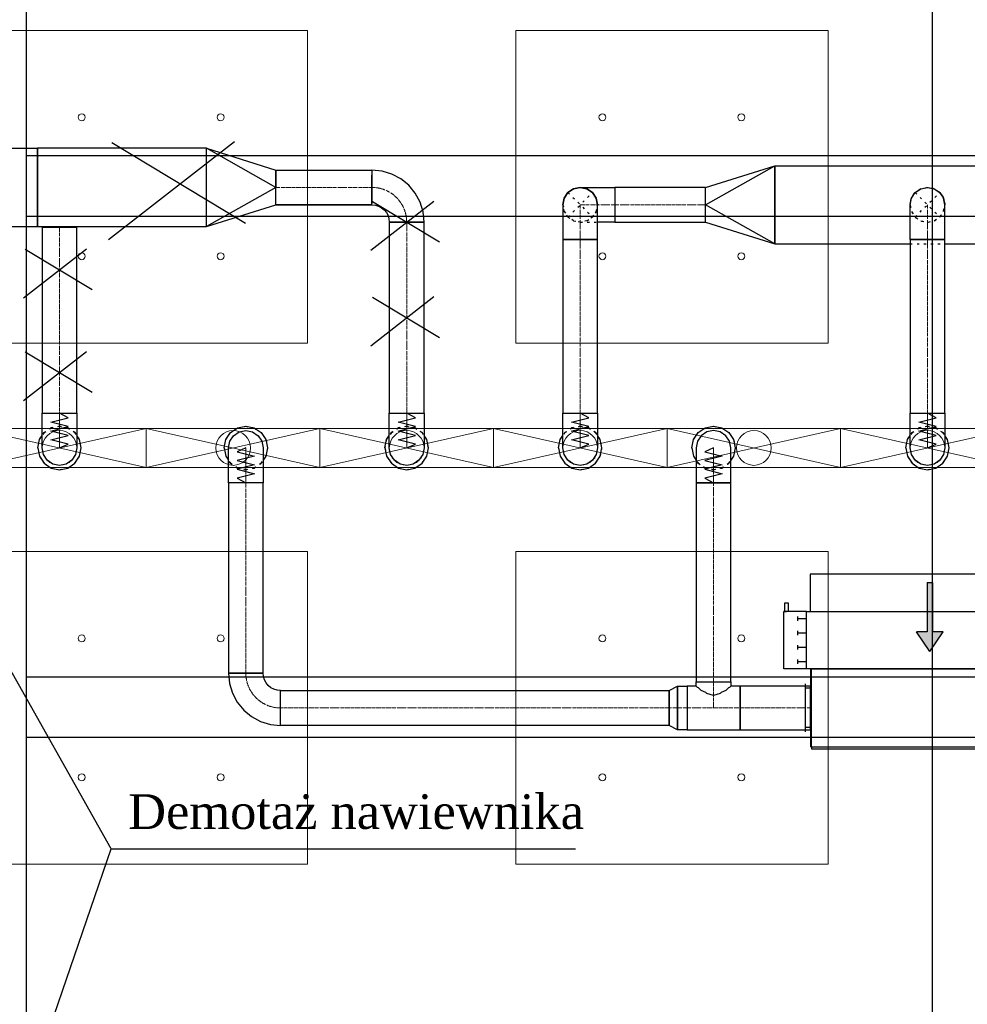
# Model space of a CAD drawing. Header units: centimetres. Extents: x -228435 to 46820, y -89367 to 152985.
# Tile 226 of 256: x -21797 to -16338, y 58793 to 64462. Entities that reach past the tile are written whole.
import ezdxf

# ---------------------------------------------------------------- set-up
doc = ezdxf.new("R2010")
doc.units = ezdxf.units.CM
doc.header["$LTSCALE"] = 50
doc.header["$PDMODE"] = 35
doc.header["$PDSIZE"] = 0.1
for name, pattern in [('CADVENT_CENTERLINE', [9.9, 7.4, -1, 0.5, -1]), ('CADVENT_HIDDEN', [0.8, 0.25, -0.55]), ('Kondygnacja  -0_5$0$HIDDEN', [9.525, 6.35, -3.175]), ('Kondygnacja  -0_5$0$HIDDEN2', [4.7625, 3.175, -1.5875]), ('Osie rzutów$0$DASHDOT2', [12.7, 6.35, -3.175, 0, -3.175])]:
    doc.linetypes.add(name, pattern=pattern)
doc.layers.get('0').update_dxf_attribs({"color": 8})
doc.layers.get('DEFPOINTS').update_dxf_attribs({"color": 8})
for name, color, linetype in [('01-103-Went PP_poziom-0_5$0$L_Nawiew', 250, 'Continuous'), ('bgde-nawiewDETAILS', 1, 'Continuous'), ('bgde-nawiewEXP', 250, 'Continuous'), ('bgde-nawiewHIDDEN', 250, 'Continuous'), ('bgde-wywiewSOL', 5, 'Continuous'), ('IS_zmiany 2024', 3, 'Continuous'), ('Kondygnacja  -0_5$0$ARCH_KONSTR_POWYŻEJ RZUTU', 8, 'Kondygnacja  -0_5$0$HIDDEN'), ('Kondygnacja  -0_5$0$ARCH_KONSTR_POWYŻEJ RZUTU_IST', 8, 'Kondygnacja  -0_5$0$HIDDEN2'), ('Osie rzutów$0$ARCH_INFO_OSIE_IST', 8, 'Osie rzutów$0$DASHDOT2'), ('Osie rzutów$0$ARCH_INFO_OSIE_OPISY_IST', 8, 'Continuous')]:
    doc.layers.add(name, color=color, linetype=linetype)
for name, color, linetype, lineweight in [('bgde-nawiewCEN', 7, 'Continuous', 13), ('bgde_nawiewnik', 11, 'Continuous', 5), ('Kondygnacja  -0_5$0$ARCH_INFO_WYMIARY', 8, 'Continuous', 9), ('SU Lampy kwadratowe  -05$0$ARCH_SUFITY_PODWIESZANE', 8, 'Continuous', 9)]:
    doc.layers.add(name, color=color, linetype=linetype, lineweight=lineweight)
doc.styles.add('Kondygnacja  -0_5$0$Romans', font='Romans.shx', dxfattribs={"width": 0.7})
doc.dimstyles.new('Kondygnacja  -0_5$0$Wymiary 1-100', dxfattribs={"dimtxt": 12, "dimasz": 10, "dimexe": 5, "dimexo": 0, "dimgap": 4, "dimtad": 1, "dimrnd": 0.5, "dimzin": 12, "dimdsep": 46, "dimtxsty": 'Kondygnacja  -0_5$0$Romans', "dimblk": 'Kondygnacja  -0_5$0$_Oblique', "dimcen": 10, "dimdle": 10, "dimclrt": 55, "dimazin": 0, "dimtfac": 1, "dimtmove": 1, "dimatfit": 3, "dimfxl": 8, "dimfxlon": 1, "dimtolj": 1, "dimtzin": 0, "dimarcsym": 0})

# ---------------------------------------------------------------- blocks, each defined once
blk = doc.blocks.new('Osie rzutów')
at = {"layer": 'Osie rzutów$0$ARCH_INFO_OSIE_IST', "ltscale": 10}
for p, q in [((10460, 12510), (10460, 4623.26)), ((4436.04, 10400), (13655, 10400))]:
    blk.add_line(p, q, dxfattribs=at)
blk = doc.blocks.new('SU Lampy kwadratowe  -05$0$moduł sufitu')
at = {"layer": 'SU Lampy kwadratowe  -05$0$ARCH_SUFITY_PODWIESZANE'}
for points in [[(60, -60), (240, -60), (240, -240), (60, -240)], [(360, -60), (540, -60), (540, -240), (360, -240)], [(60, -360), (240, -360), (240, -540), (60, -540)], [(360, -360), (540, -360), (540, -540), (360, -540)]]:
    blk.add_lwpolyline(points, close=True, dxfattribs=at)
for centre in [(110, -110), (190, -110), (410, -110), (490, -110), (110, -190), (190, -190), (410, -190), (490, -190), (110, -410), (190, -410), (410, -410), (490, -410), (110, -490), (190, -490), (410, -490), (490, -490)]:
    blk.add_circle(centre, 2, dxfattribs=at)
blk = doc.blocks.new('SU Lampy kwadratowe  -05')
at = {"layer": 'SU Lampy kwadratowe  -05$0$ARCH_SUFITY_PODWIESZANE'}
blk.add_blockref('SU Lampy kwadratowe  -05$0$moduł sufitu', (9860, 11000), dxfattribs=at)
blk = doc.blocks.new('Kondygnacja  -0_5$0$konstrukcja istniejąca -0.5')
at = {"layer": 'Kondygnacja  -0_5$0$ARCH_KONSTR_POWYŻEJ RZUTU_IST', "ltscale": 10}
for points in [[(9938, 10975), (9938, 9825)], [(9938, 10567.89), (10982, 10567.89)], [(10982, 10532.89), (9938, 10532.89)]]:
    blk.add_lwpolyline(points, dxfattribs=at)
at = {"layer": 'Kondygnacja  -0_5$0$ARCH_KONSTR_POWYŻEJ RZUTU_IST', "ltscale": 10, "elevation": 0}
for points in [[(9938, 10867.89), (10982, 10867.89)], [(10982, 10832.89), (9938, 10832.89)]]:
    blk.add_lwpolyline(points, dxfattribs=at)
blk = doc.blocks.new('Kondygnacja  -0_5$0$_Oblique')
at = {"color": 0, "linetype": 'ByBlock', "lineweight": -2}
blk.add_line((-0.5, -0.5), (0.5, 0.5), dxfattribs=at)
blk = doc.blocks.new('*D212')
at = {"layer": 'DEFPOINTS', "color": 0}
for p in [(-30586.3, 81900), (-30681.1, 12489.5), (9064, 12489.5)]:
    blk.add_point(p, dxfattribs=at)
at = {"layer": 'Kondygnacja  -0_5$0$ARCH_INFO_WYMIARY', "color": 0, "lineweight": -2}
for p, q in [((-30681.1, 81910), (-30681.1, 12479.5)), ((-30673.1, 81900), (-30686.1, 81900)), ((-30673.1, 12489.5), (-30686.1, 12489.5))]:
    blk.add_line(p, q, dxfattribs=at)
at = {"layer": 'Kondygnacja  -0_5$0$ARCH_INFO_WYMIARY', "color": 0, "lineweight": -2, "xscale": 10, "yscale": 10, "zscale": 10}
for p, rotation in [((-30681.1, 81900), 90), ((-30681.1, 12489.5), 270)]:
    blk.add_blockref('Kondygnacja  -0_5$0$_Oblique', p, dxfattribs=dict(at, rotation=rotation))
at = {"layer": 'Kondygnacja  -0_5$0$ARCH_INFO_WYMIARY', "color": 55, "insert": (-30691.1, 47194.8), "char_height": 12, "attachment_point": 5, "rotation": 90, "style": 'Kondygnacja  -0_5$0$Romans'}
blk.add_mtext('\\A1;69410.5', dxfattribs=at)
blk = doc.blocks.new('A$C066D7839')
at = {"layer": 'bgde_nawiewnik'}
for p, q in [((-50, -11.15), (-50, 11.15)), ((-50, 11.15), (50, 11.15)), ((-50, -11.15), (50, 11.15)), ((50, -11.15), (-50, 11.15)), ((50, 11.15), (50, -11.15)), ((50, -11.15), (-50, -11.15))]:
    blk.add_line(p, q, dxfattribs=at)
blk.add_circle((0, 0), 10, dxfattribs=at)
blk = doc.blocks.new('A$C5B3E7367')
at = {"layer": '01-103-Went PP_poziom-0_5$0$L_Nawiew'}
h = blk.add_hatch(color=256, dxfattribs=at)
h.paths.add_polyline_path([(215, 704), (215, 674), (331.7, 674), (331.7, 612.1), (445.9, 689), (331.7, 765.9), (331.7, 704)])
h.paths.add_polyline_path([(48.3, 704), (48.3, 674), (215, 674), (215, 704)])
for p, q in [((215, 1525), (165, 1525)), ((165, 1525), (165, 1505)), ((165, 1505), (215, 1505)), ((215, 1400), (215, 1530)), ((545, 1530), (215, 1530)), ((215, 1530), (215, 1515)), ((545, 1400), (545, 1530)), ((243.8, 1452), (268.8, 1452)), ((256.2, 1452), (256.2, 1400)), ((326.2, 1452), (351.2, 1452)), ((338.8, 1452), (338.8, 1400)), ((408.8, 1452), (433.8, 1452)), ((421.2, 1452), (421.2, 1400)), ((491.2, 1452), (516.2, 1452)), ((503.8, 1452), (503.8, 1400)), ((0, 1378), (215, 1378)), ((0, 0), (0, 1378)), ((545, 1400), (215, 1400)), ((215, 1400), (215, 1378)), ((215, 1378), (215, 0)), ((545, 0), (545, 1400)), ((445.9, 689), (331.7, 765.9)), ((331.7, 704), (331.7, 765.9)), ((48.3, 704), (331.7, 704)), ((48.3, 704), (48.3, 674)), ((445.9, 689), (331.7, 612.1)), ((48.3, 674), (331.7, 674)), ((331.7, 612.1), (331.7, 674)), ((215, 0), (0, 0)), ((215, 0), (545, 0))]:
    blk.add_line(p, q, dxfattribs=at)
blk = doc.blocks.new('A$C53CA46B8')
at = {"layer": 'bgde-wywiewSOL'}
for p, q in [((112.9, 511.1), (-162.1, 511.1)), ((-137.1, 481.1), (-137.1, 511.1)), ((87.9, 481.1), (87.9, 511.1)), ((200.4, 481.1), (-249.6, 481.1)), ((-249.6, 481.1), (-249.6, -878.9)), ((200.4, 481.1), (200.4, -878.9)), ((200.4, -878.9), (-249.6, -878.9)), ((-137.1, -878.9), (-137.1, -908.9)), ((87.9, -878.9), (87.9, -908.9)), ((112.9, -908.9), (-162.1, -908.9))]:
    blk.add_line(p, q, dxfattribs=at)
at = {"layer": '01-103-Went PP_poziom-0_5$0$L_Nawiew'}
blk.add_blockref('A$C5B3E7367', (-794.6, -893.9), dxfattribs=at)

msp = doc.modelspace()

# ---------------------------------------------------------------- linework, layer by layer
at = {"layer": 'bgde-nawiewCEN', "linetype": 'CADVENT_CENTERLINE', "ltscale": 0.06}
for p, q in [((-20320.855, 63496.017), (-19767.838, 63496.017)), ((-18567.838, 63196.213), (-18567.838, 63396.213)), ((-18367.838, 63396.213), (-18567.838, 63396.213)), ((-18367.838, 63396.213), (-17847.16, 63396.213)), ((-16567.838, 63196.213), (-16567.838, 63396.213)), ((-21567.838, 63271.017), (-21567.838, 63267.017)), ((-21567.838, 63267.017), (-21567.838, 62196.041)), ((-19567.838, 63296.017), (-19567.838, 62196.041)), ((-18567.838, 63196.213), (-18567.838, 62196.041)), ((-16567.838, 63196.213), (-16567.838, 62196.041)), ((-21567.838, 62196.041), (-21567.838, 62177.345)), ((-19567.838, 62196.041), (-19567.838, 62177.345)), ((-18567.838, 62196.041), (-18567.838, 62177.345)), ((-16567.838, 62196.041), (-16567.838, 62177.345)), ((-21567.838, 62177.345), (-21567.838, 62126.234)), ((-21567.838, 62126.234), (-21567.838, 62098.441)), ((-19567.838, 62177.345), (-19567.838, 62126.234)), ((-19567.838, 62126.234), (-19567.838, 62098.441)), ((-18567.838, 62177.345), (-18567.838, 62126.234)), ((-18567.838, 62126.234), (-18567.838, 62098.441)), ((-16567.838, 62177.345), (-16567.838, 62126.234)), ((-16567.838, 62126.234), (-16567.838, 62098.441)), ((-21567.838, 62098.441), (-21567.838, 62074.915)), ((-21567.838, 62074.915), (-21567.838, 62055.3)), ((-19567.838, 62098.441), (-19567.838, 62074.915)), ((-19567.838, 62074.915), (-19567.838, 62055.3)), ((-18567.838, 62098.441), (-18567.838, 62074.915)), ((-18567.838, 62074.915), (-18567.838, 62055.3)), ((-16567.838, 62098.441), (-16567.838, 62074.915)), ((-16567.838, 62074.915), (-16567.838, 62055.3)), ((-21567.838, 62055.3), (-21567.838, 62039.241)), ((-21567.838, 62039.241), (-21567.838, 62026.382)), ((-21567.838, 62026.382), (-21567.838, 62016.367)), ((-21567.838, 62016.367), (-21567.838, 62008.841)), ((-19567.838, 62055.3), (-19567.838, 62039.241)), ((-19567.838, 62039.241), (-19567.838, 62026.382)), ((-19567.838, 62026.382), (-19567.838, 62016.367)), ((-19567.838, 62016.367), (-19567.838, 62008.841)), ((-18567.838, 62055.3), (-18567.838, 62039.241)), ((-18567.838, 62039.241), (-18567.838, 62026.382)), ((-18567.838, 62026.382), (-18567.838, 62016.367)), ((-18567.838, 62016.367), (-18567.838, 62008.841)), ((-16567.838, 62055.3), (-16567.838, 62039.241)), ((-16567.838, 62039.241), (-16567.838, 62026.382)), ((-16567.838, 62026.382), (-16567.838, 62016.367)), ((-16567.838, 62016.367), (-16567.838, 62008.841)), ((-21567.838, 62008.841), (-21567.838, 62003.448)), ((-21567.838, 62003.448), (-21567.838, 61999.834)), ((-21567.838, 61999.834), (-21567.838, 61997.641)), ((-21567.838, 61997.641), (-21567.838, 61996.515)), ((-21567.838, 61996.515), (-21567.838, 61996.041)), ((-20494.245, 61995.567), (-20494.245, 61996.041)), ((-20494.245, 61994.441), (-20494.245, 61995.567)), ((-20494.245, 61992.248), (-20494.245, 61994.441)), ((-20494.245, 61988.634), (-20494.245, 61992.248)), ((-20494.245, 61983.241), (-20494.245, 61988.634)), ((-20494.245, 61975.715), (-20494.245, 61983.241)), ((-20494.245, 61965.7), (-20494.245, 61975.715)), ((-20494.245, 61952.841), (-20494.245, 61965.7)), ((-19567.838, 62008.841), (-19567.838, 62003.448)), ((-19567.838, 62003.448), (-19567.838, 61999.834)), ((-19567.838, 61999.834), (-19567.838, 61997.641)), ((-19567.838, 61997.641), (-19567.838, 61996.515)), ((-19567.838, 61996.515), (-19567.838, 61996.041)), ((-18567.838, 62008.841), (-18567.838, 62003.448)), ((-18567.838, 62003.448), (-18567.838, 61999.834)), ((-18567.838, 61999.834), (-18567.838, 61997.641)), ((-18567.838, 61997.641), (-18567.838, 61996.515)), ((-18567.838, 61996.515), (-18567.838, 61996.041)), ((-17800.015, 61995.567), (-17800.015, 61996.041)), ((-17800.015, 61994.441), (-17800.015, 61995.567)), ((-17800.015, 61992.248), (-17800.015, 61994.441)), ((-17800.015, 61988.634), (-17800.015, 61992.248)), ((-17800.015, 61983.241), (-17800.015, 61988.634)), ((-17800.015, 61975.715), (-17800.015, 61983.241)), ((-17800.015, 61965.7), (-17800.015, 61975.715)), ((-17800.015, 61952.841), (-17800.015, 61965.7)), ((-16567.838, 62008.841), (-16567.838, 62003.448)), ((-16567.838, 62003.448), (-16567.838, 61999.834)), ((-16567.838, 61999.834), (-16567.838, 61997.641)), ((-16567.838, 61997.641), (-16567.838, 61996.515)), ((-16567.838, 61996.515), (-16567.838, 61996.041)), ((-20494.245, 61936.782), (-20494.245, 61952.841)), ((-20494.245, 61917.167), (-20494.245, 61936.782)), ((-20494.245, 61893.641), (-20494.245, 61917.167)), ((-17800.015, 61936.782), (-17800.015, 61952.841)), ((-17800.015, 61917.167), (-17800.015, 61936.782)), ((-17800.015, 61893.641), (-17800.015, 61917.167)), ((-20494.245, 61865.848), (-20494.245, 61893.641)), ((-20494.245, 61814.737), (-20494.245, 61865.848)), ((-17800.015, 61865.848), (-17800.015, 61893.641)), ((-17800.015, 61814.737), (-17800.015, 61865.848)), ((-20494.245, 61796.041), (-20494.245, 61814.737)), ((-20494.245, 60699.264), (-20494.245, 61796.041)), ((-17800.015, 61796.041), (-17800.015, 61814.737)), ((-17800.015, 60649.264), (-17800.015, 61796.041)), ((-17800.015, 60649.264), (-17800.015, 60499.264)), ((-18056.015, 60499.264), (-20294.245, 60499.264)), ((-17953.015, 60499.264), (-18056.015, 60499.264)), ((-17953.015, 60499.264), (-17800.015, 60499.264)), ((-17800.015, 60499.264), (-17647.015, 60499.264)), ((-17647.015, 60499.264), (-17240.634, 60499.264)), ((-17236.634, 60499.264), (-17240.634, 60499.264))]:
    msp.add_line(p, q, dxfattribs=at)
msp.add_arc((-19767.838, 63296.017), 200, 0, 90, dxfattribs=at)
at = {"layer": 'bgde-nawiewCEN', "linetype": 'CADVENT_CENTERLINE', "ltscale": 0.06, "extrusion": (0, 0, -1)}
msp.add_arc((20294.245, 60699.264), 200, 270, 0, dxfattribs=at)
at = {"layer": 'bgde-nawiewDETAILS', "linetype": 'CADVENT_HIDDEN'}
for p, q in [((-18638.549, 63325.502), (-18497.127, 63466.923)), ((-18638.549, 63466.923), (-18497.127, 63325.502)), ((-16638.549, 63325.502), (-16497.127, 63466.923)), ((-16638.549, 63466.923), (-16497.127, 63325.502))]:
    msp.add_line(p, q, dxfattribs=at)
at = {"layer": 'bgde-nawiewEXP', "linetype": 'Continuous'}
for points in [[(-22165.943, 63271.017), (-20720.855, 63271.017), (-20720.855, 63721.017), (-21695.43, 63721.017), (-21695.43, 63271.017)], [(-22165.943, 63271.017), (-22165.943, 63721.017), (-21695.43, 63721.017)], [(-21695.432, 63271.017), (-21695.432, 63721.017)], [(-20720.855, 63271.017), (-20720.855, 63721.017), (-20320.855, 63596.017), (-20320.855, 63496.017), (-20720.855, 63721.017)], [(-17847.16, 63296.213), (-17847.16, 63496.213), (-17447.16, 63621.213), (-17447.16, 63171.213), (-17847.16, 63396.213), (-17447.16, 63621.213), (-3417.4, 63621.213), (-3417.4, 63171.213), (-4467.838, 63171.213)], [(-17447.16, 63171.213), (-17447.16, 63621.213)], [(-20320.855, 63396.017), (-20320.855, 63596.017), (-19767.838, 63596.017), (-19767.838, 63534.285)], [(-19767.838, 63396.017), (-19748.329, 63394.095), (-19729.57, 63388.405), (-19712.281, 63379.164), (-19697.127, 63366.728), (-19684.691, 63351.574), (-19675.45, 63334.285), (-19669.76, 63315.526), (-19667.838, 63296.017), (-19467.838, 63296.017), (-19473.603, 63354.544), (-19490.674, 63410.822), (-19518.397, 63462.688), (-19555.706, 63508.149), (-19601.167, 63545.458), (-19653.033, 63573.181), (-19709.311, 63590.252), (-19767.838, 63596.017), (-19767.838, 63496.017)], [(-19767.838, 63534.285), (-19767.838, 63566.728)], [(-19767.838, 63496.017), (-19767.838, 63534.285)], [(-19767.838, 63534.285), (-19767.838, 63496.017)], [(-19767.838, 63496.017), (-19767.838, 63457.749)], [(-19767.838, 63396.017), (-19767.838, 63496.017)], [(-19767.838, 63457.749), (-19767.838, 63496.017)], [(-18567.838, 63496.213), (-18367.838, 63496.213), (-18367.838, 63296.213), (-18467.838, 63296.213)], [(-16660.226, 63434.481), (-16638.549, 63466.923), (-16606.106, 63488.6), (-16609.106, 63486.596)], [(-16635.257, 63468.287), (-16610.81, 63486.509), (-16572.985, 63496.08), (-16569.415, 63495.559)], [(-16606.106, 63488.6), (-16567.838, 63496.213), (-16537.934, 63490.264)], [(-16606.106, 63488.6), (-16567.838, 63496.213), (-16529.57, 63488.6), (-16533.108, 63489.304)], [(-16564.546, 63494.849), (-16534.375, 63490.448), (-16500.86, 63470.469), (-16498.705, 63467.576)], [(-16529.57, 63488.6), (-16497.127, 63466.923), (-16480.188, 63441.571)], [(-16529.57, 63488.6), (-16497.127, 63466.923), (-16475.45, 63434.481), (-16467.838, 63396.213)], [(-19767.838, 63425.306), (-19767.838, 63457.749)], [(-19767.838, 63457.749), (-19767.838, 63425.306)], [(-16667.838, 63196.213), (-16467.838, 63196.213), (-16467.838, 63396.213), (-16475.45, 63434.481), (-16477.454, 63437.48)], [(-16667.838, 63396.213), (-16660.226, 63434.481), (-16660.93, 63430.943)], [(-16666.475, 63399.504), (-16662.073, 63429.675), (-16642.094, 63463.19), (-16639.202, 63465.346)], [(-16660.226, 63434.481), (-16638.549, 63466.923), (-16613.197, 63483.863)], [(-16495.764, 63463.631), (-16477.542, 63439.185), (-16467.971, 63401.359), (-16468.491, 63397.79)], [(-20320.855, 63396.017), (-19767.838, 63396.017)], [(-19767.838, 63396.017), (-20320.855, 63396.017)], [(-19767.838, 63425.306), (-19767.838, 63403.629)], [(-19767.838, 63396.017), (-19767.838, 63425.306)], [(-16667.838, 63196.213), (-16667.838, 63396.213), (-16661.89, 63426.117)], [(-21667.838, 63267.017), (-21467.838, 63267.017), (-21467.838, 63271.017)], [(-21667.838, 63267.017), (-21667.838, 63271.017)], [(-17847.16, 63296.213), (-17447.16, 63171.213), (-16667.838, 63171.213)], [(-16467.838, 63171.213), (-14567.838, 63171.213)], [(-20619.245, 61996.041), (-20609.73, 62043.877), (-20582.633, 62084.429), (-20542.08, 62111.526), (-20494.245, 62121.041), (-20446.409, 62111.526), (-20405.856, 62084.429), (-20378.76, 62043.877), (-20369.245, 61996.041), (-20378.76, 61948.206), (-20394.245, 61925.031)], [(-17925.015, 61996.041), (-17915.5, 62043.877), (-17888.404, 62084.429), (-17847.851, 62111.526), (-17800.015, 62121.041), (-17752.18, 62111.526), (-17711.627, 62084.429), (-17684.531, 62043.877), (-17675.015, 61996.041), (-17684.531, 61948.206), (-17700.015, 61925.031)], [(-21692.838, 61996.041), (-21683.323, 61948.206), (-21656.226, 61907.653), (-21615.674, 61880.556), (-21567.838, 61871.041), (-21520.003, 61880.556), (-21479.45, 61907.653), (-21452.353, 61948.206), (-21442.838, 61996.041), (-21452.353, 62043.877), (-21467.838, 62067.051)], [(-21692.838, 61996.041), (-21683.323, 62043.877), (-21667.838, 62067.051)], [(-19692.838, 61996.041), (-19683.323, 61948.206), (-19656.226, 61907.653), (-19615.674, 61880.556), (-19567.838, 61871.041), (-19520.003, 61880.556), (-19479.45, 61907.653), (-19452.353, 61948.206), (-19442.838, 61996.041), (-19452.353, 62043.877), (-19467.838, 62067.051)], [(-19692.838, 61996.041), (-19683.323, 62043.877), (-19667.838, 62067.051)], [(-18692.838, 61996.041), (-18683.323, 61948.206), (-18656.226, 61907.653), (-18615.674, 61880.556), (-18567.838, 61871.041), (-18520.003, 61880.556), (-18479.45, 61907.653), (-18452.353, 61948.206), (-18442.838, 61996.041), (-18452.353, 62043.877), (-18467.838, 62067.051)], [(-18692.838, 61996.041), (-18683.323, 62043.877), (-18667.838, 62067.051)], [(-16692.838, 61996.041), (-16683.323, 61948.206), (-16656.226, 61907.653), (-16615.674, 61880.556), (-16567.838, 61871.041), (-16520.003, 61880.556), (-16479.45, 61907.653), (-16452.353, 61948.206), (-16442.838, 61996.041), (-16452.353, 62043.877), (-16467.838, 62067.051)], [(-16692.838, 61996.041), (-16683.323, 62043.877), (-16667.838, 62067.051)], [(-20619.245, 61996.041), (-20609.73, 61948.206), (-20594.245, 61925.031)], [(-17925.015, 61996.041), (-17915.5, 61948.206), (-17900.015, 61925.031)], [(-17900.015, 60624.264), (-17900.015, 60649.264), (-17700.015, 60649.264), (-17700.015, 60624.264)], [(-17240.634, 60374.264), (-17240.634, 60624.264), (-17236.634, 60624.264)], [(-17240.634, 60374.264), (-17236.634, 60374.264)]]:
    msp.add_lwpolyline(points, dxfattribs=at)
for points in [[(-20720.855, 63271.017), (-20320.855, 63396.017), (-20320.855, 63496.017)], [(-18667.838, 63196.213), (-18467.838, 63196.213), (-18467.838, 63396.213), (-18475.45, 63434.481), (-18497.127, 63466.923), (-18529.57, 63488.6), (-18567.838, 63496.213), (-18606.106, 63488.6), (-18638.549, 63466.923), (-18660.226, 63434.481), (-18667.838, 63396.213), (-18667.838, 63235.231)], [(-18667.838, 63396.213), (-18660.226, 63434.481), (-18638.549, 63466.923), (-18606.106, 63488.6), (-18567.838, 63496.213), (-18529.57, 63488.6), (-18497.127, 63466.923), (-18475.45, 63434.481), (-18467.838, 63396.213), (-18475.45, 63434.481), (-18497.127, 63466.923), (-18529.57, 63488.6), (-18567.838, 63496.213), (-18606.106, 63488.6), (-18638.549, 63466.923), (-18660.226, 63434.481)], [(-18367.838, 63296.213), (-17847.16, 63296.213), (-17847.16, 63496.213), (-18367.838, 63496.213), (-18367.838, 63303.825)], [(-21667.838, 62196.041), (-21467.838, 62196.041), (-21467.838, 63267.017), (-21667.838, 63267.017)], [(-19667.838, 62196.041), (-19467.838, 62196.041), (-19467.838, 63296.017), (-19667.838, 63296.017)], [(-18667.838, 62196.041), (-18467.838, 62196.041), (-18467.838, 63196.212), (-18667.838, 63196.212)], [(-16667.838, 62196.041), (-16467.838, 62196.041), (-16467.838, 63196.212), (-16667.838, 63196.212)], [(-21667.838, 61996.041), (-21667.838, 62196.041), (-21467.838, 62196.041), (-21467.838, 61996.041), (-21475.45, 61957.773), (-21497.127, 61925.33), (-21529.57, 61903.653), (-21567.838, 61896.041), (-21606.106, 61903.653), (-21638.549, 61925.33), (-21660.226, 61957.773)], [(-19667.838, 61996.041), (-19667.838, 62196.041), (-19467.838, 62196.041), (-19467.838, 61996.041), (-19475.45, 61957.773), (-19497.127, 61925.33), (-19529.57, 61903.653), (-19567.838, 61896.041), (-19606.106, 61903.653), (-19638.549, 61925.33), (-19660.226, 61957.773)], [(-18667.838, 62003.448), (-18667.838, 62196.041), (-18467.838, 62196.041), (-18467.838, 61996.041), (-18475.45, 61957.773), (-18497.127, 61925.33), (-18529.57, 61903.653), (-18567.838, 61896.041), (-18606.106, 61903.653), (-18638.549, 61925.33), (-18660.226, 61957.773), (-18667.838, 61996.041), (-18667.838, 61999.834)], [(-16667.838, 62026.382), (-16667.838, 62196.041), (-16467.838, 62196.041), (-16467.838, 61996.041), (-16475.45, 61957.773), (-16497.127, 61925.33), (-16529.57, 61903.653), (-16567.838, 61896.041), (-16606.106, 61903.653), (-16638.549, 61925.33), (-16660.226, 61957.773), (-16667.838, 61996.041), (-16667.838, 62016.367)], [(-20594.245, 60699.264), (-20394.245, 60699.264), (-20394.245, 61796.041), (-20594.245, 61796.041), (-20594.245, 61996.041), (-20586.633, 62034.309), (-20564.955, 62066.752), (-20532.513, 62088.429), (-20494.245, 62096.041), (-20455.976, 62088.429), (-20423.534, 62066.752), (-20401.857, 62034.309), (-20394.245, 61996.041), (-20394.245, 61796.041), (-20594.245, 61796.041)], [(-17900.015, 61796.041), (-17700.015, 61796.041), (-17700.015, 61996.041), (-17707.628, 62034.309), (-17729.305, 62066.752), (-17761.747, 62088.429), (-17800.015, 62096.041), (-17838.284, 62088.429), (-17870.726, 62066.752), (-17892.403, 62034.309), (-17900.015, 61996.041), (-17900.015, 61814.737)], [(-17900.015, 60649.264), (-17700.015, 60649.264), (-17700.015, 61796.041), (-17900.015, 61796.041)], [(-17236.634, 60264.264), (-15876.634, 60264.264), (-15876.634, 60274.264), (-17236.634, 60274.264), (-17236.634, 60724.264), (-15876.634, 60724.264), (-15876.634, 60274.264), (-17236.634, 60274.264)], [(-20594.245, 60699.264), (-20588.48, 60640.737), (-20571.409, 60584.459), (-20543.686, 60532.593), (-20506.377, 60487.132), (-20460.916, 60449.823), (-20409.05, 60422.1), (-20352.772, 60405.029), (-20294.245, 60399.264), (-20294.245, 60599.264), (-20313.754, 60601.186), (-20332.513, 60606.876), (-20349.802, 60616.117), (-20364.955, 60628.554), (-20377.392, 60643.707), (-20386.633, 60660.996), (-20392.323, 60679.755), (-20394.245, 60699.264), (-20586.633, 60699.264)], [(-20294.245, 60399.264), (-20294.245, 60599.264), (-18056.016, 60599.264), (-18056.016, 60399.264)], [(-18056.015, 60399.264), (-18056.015, 60599.264), (-18007.858, 60624.264), (-18007.858, 60374.264)], [(-18007.858, 60374.264), (-18007.858, 60624.264), (-17953.016, 60624.264), (-17953.016, 60374.264)], [(-17953.015, 60374.264), (-17647.015, 60374.264), (-17647.015, 60624.264), (-17700.015, 60624.264), (-17707.628, 60616.652), (-17714.02, 60614.749), (-17729.305, 60599.465), (-17755.761, 60587.653), (-17761.747, 60581.667), (-17800.015, 60570.275), (-17838.284, 60581.667), (-17844.27, 60587.653), (-17870.726, 60599.465), (-17886.011, 60614.749), (-17892.403, 60616.652), (-17900.015, 60624.264), (-17953.015, 60624.264), (-17953.015, 60383.779)], [(-17647.015, 60374.264), (-17240.635, 60374.264), (-17240.635, 60624.264), (-17647.015, 60624.264), (-17647.015, 60383.779)]]:
    msp.add_lwpolyline(points, close=True, dxfattribs=at)
at = {"layer": 'bgde-nawiewEXP'}
for points in [[(-21567.838, 61996.041), (-21517.838, 62017.339), (-21617.838, 62042.701), (-21517.838, 62067.921), (-21617.838, 62093.206), (-21517.838, 62118.741), (-21617.838, 62144.1), (-21517.838, 62169.559), (-21567.838, 62196.041)], [(-19567.838, 61996.041), (-19517.838, 62017.339), (-19617.838, 62042.701), (-19517.838, 62067.921), (-19617.838, 62093.206), (-19517.838, 62118.741), (-19617.838, 62144.1), (-19517.838, 62169.559), (-19567.838, 62196.041)], [(-18567.838, 61996.041), (-18517.838, 62017.339), (-18617.838, 62042.701), (-18517.838, 62067.921), (-18617.838, 62093.206), (-18517.838, 62118.741), (-18617.838, 62144.1), (-18517.838, 62169.559), (-18567.838, 62196.041)], [(-16567.838, 61996.041), (-16517.838, 62017.339), (-16617.838, 62042.701), (-16517.838, 62067.921), (-16617.838, 62093.206), (-16517.838, 62118.741), (-16617.838, 62144.1), (-16517.838, 62169.559), (-16567.838, 62196.041)], [(-20494.245, 61996.041), (-20544.245, 61974.743), (-20444.245, 61949.382), (-20544.245, 61924.161), (-20444.245, 61898.876), (-20544.245, 61873.341), (-20444.245, 61847.982), (-20544.245, 61822.523), (-20494.245, 61796.041)], [(-17800.015, 61996.041), (-17850.015, 61974.743), (-17750.015, 61949.382), (-17850.015, 61924.161), (-17750.015, 61898.876), (-17850.015, 61873.341), (-17750.015, 61847.982), (-17850.015, 61822.523), (-17800.015, 61796.041)]]:
    msp.add_lwpolyline(points, dxfattribs=at)
at = {"layer": 'bgde-nawiewHIDDEN', "linetype": 'CADVENT_HIDDEN'}
for points in [[(-21695.43, 63271.017), (-21695.428, 63271.017), (-21695.428, 63721.017), (-21695.43, 63721.017)], [(-16613.197, 63483.863), (-16609.106, 63486.596)], [(-16569.415, 63495.559), (-16564.546, 63494.849)], [(-16537.934, 63490.264), (-16533.108, 63489.304)], [(-16661.89, 63426.117), (-16660.93, 63430.943)], [(-16639.202, 63465.346), (-16635.257, 63468.287)], [(-16498.705, 63467.576), (-16495.764, 63463.631)], [(-16480.188, 63441.571), (-16477.454, 63437.48)], [(-16667.838, 63396.213), (-16660.226, 63357.944), (-16638.549, 63325.502), (-16606.106, 63303.825), (-16567.838, 63296.213), (-16529.57, 63303.825), (-16497.127, 63325.502), (-16475.45, 63357.944), (-16467.838, 63396.213)], [(-16667.706, 63391.066), (-16666.475, 63399.504)], [(-16667.706, 63391.066), (-16658.134, 63353.24), (-16634.816, 63321.956), (-16601.301, 63301.978), (-16562.692, 63296.345), (-16524.866, 63305.916), (-16493.582, 63329.235), (-16473.603, 63362.75), (-16468.491, 63397.79)], [(-21667.838, 63271.017), (-21467.838, 63271.017)], [(-18567.838, 63296.213), (-18467.838, 63296.213)], [(-16667.838, 63171.213), (-16467.838, 63171.213)], [(-21692.838, 61996.041), (-21683.323, 61948.206), (-21656.226, 61907.653), (-21615.674, 61880.556), (-21567.838, 61871.041), (-21520.003, 61880.556), (-21479.45, 61907.653), (-21452.353, 61948.206), (-21442.838, 61996.041), (-21452.353, 62043.877), (-21479.45, 62084.429), (-21520.003, 62111.526), (-21567.838, 62121.041), (-21615.674, 62111.526), (-21656.226, 62084.429), (-21667.838, 62067.051)], [(-21692.838, 61996.041), (-21683.323, 62043.877), (-21656.226, 62084.429), (-21615.674, 62111.526), (-21567.838, 62121.041), (-21520.003, 62111.526), (-21479.45, 62084.429), (-21467.838, 62067.051)], [(-20619.245, 61996.041), (-20609.73, 62043.877), (-20582.633, 62084.429), (-20542.08, 62111.526), (-20494.245, 62121.041), (-20446.409, 62111.526), (-20405.856, 62084.429), (-20378.76, 62043.877), (-20369.245, 61996.041), (-20378.76, 61948.206), (-20405.856, 61907.653), (-20446.409, 61880.556), (-20494.245, 61871.041), (-20542.08, 61880.556), (-20582.633, 61907.653), (-20542.08, 61880.556), (-20494.245, 61871.041), (-20446.409, 61880.556), (-20405.856, 61907.653), (-20394.245, 61925.031)], [(-19692.838, 61996.041), (-19683.323, 61948.206), (-19656.226, 61907.653), (-19615.674, 61880.556), (-19567.838, 61871.041), (-19520.003, 61880.556), (-19479.45, 61907.653), (-19452.353, 61948.206), (-19442.838, 61996.041), (-19452.353, 62043.877), (-19479.45, 62084.429), (-19520.003, 62111.526), (-19567.838, 62121.041), (-19615.674, 62111.526), (-19656.226, 62084.429), (-19667.838, 62067.051)], [(-19692.838, 61996.041), (-19683.323, 62043.877), (-19656.226, 62084.429), (-19615.674, 62111.526), (-19567.838, 62121.041), (-19520.003, 62111.526), (-19479.45, 62084.429), (-19467.838, 62067.051)], [(-18692.838, 61996.041), (-18683.323, 61948.206), (-18656.226, 61907.653), (-18615.674, 61880.556), (-18567.838, 61871.041), (-18520.003, 61880.556), (-18479.45, 61907.653), (-18452.353, 61948.206), (-18442.838, 61996.041), (-18452.353, 62043.877), (-18479.45, 62084.429), (-18520.003, 62111.526), (-18567.838, 62121.041), (-18615.674, 62111.526), (-18656.226, 62084.429), (-18667.838, 62067.051)], [(-18692.838, 61996.041), (-18683.323, 62043.877), (-18656.226, 62084.429), (-18615.674, 62111.526), (-18567.838, 62121.041), (-18520.003, 62111.526), (-18479.45, 62084.429), (-18467.838, 62067.051)], [(-17925.015, 61996.041), (-17915.5, 62043.877), (-17888.404, 62084.429), (-17847.851, 62111.526), (-17800.015, 62121.041), (-17752.18, 62111.526), (-17711.627, 62084.429), (-17684.531, 62043.877), (-17675.015, 61996.041), (-17684.531, 61948.206), (-17711.627, 61907.653), (-17752.18, 61880.556), (-17800.015, 61871.041), (-17847.851, 61880.556), (-17888.404, 61907.653), (-17847.851, 61880.556), (-17800.015, 61871.041), (-17752.18, 61880.556), (-17711.627, 61907.653), (-17700.015, 61925.031)], [(-16692.838, 61996.041), (-16683.323, 61948.206), (-16656.226, 61907.653), (-16615.674, 61880.556), (-16567.838, 61871.041), (-16520.003, 61880.556), (-16479.45, 61907.653), (-16452.353, 61948.206), (-16442.838, 61996.041), (-16452.353, 62043.877), (-16479.45, 62084.429), (-16520.003, 62111.526), (-16567.838, 62121.041), (-16615.674, 62111.526), (-16656.226, 62084.429), (-16667.838, 62067.051)], [(-16692.838, 61996.041), (-16683.323, 62043.877), (-16656.226, 62084.429), (-16615.674, 62111.526), (-16567.838, 62121.041), (-16520.003, 62111.526), (-16479.45, 62084.429), (-16467.838, 62067.051)], [(-20619.245, 61996.041), (-20609.73, 61948.206), (-20582.633, 61907.653), (-20594.245, 61925.031)], [(-17925.015, 61996.041), (-17915.5, 61948.206), (-17888.404, 61907.653), (-17900.015, 61925.031)], [(-17236.634, 60374.264), (-17236.634, 60624.264)]]:
    msp.add_lwpolyline(points, dxfattribs=at)
msp.add_lwpolyline([(-18667.838, 63396.213), (-18660.226, 63357.944), (-18638.549, 63325.502), (-18606.106, 63303.825), (-18567.838, 63296.213), (-18529.57, 63303.825), (-18497.127, 63325.502), (-18475.45, 63357.944), (-18467.838, 63396.213), (-18475.45, 63357.944), (-18497.127, 63325.502), (-18529.57, 63303.825), (-18567.838, 63296.213), (-18606.106, 63303.825), (-18638.549, 63325.502), (-18660.226, 63357.944)], close=True, dxfattribs=at)
at = {"layer": 'IS_zmiany 2024', "color": 1}
for p, q in [((-21286.453, 63195.393), (-20560.393, 63760.404)), ((-21266.453, 63755.393), (-20495.663, 63290.762)), ((-19774.957, 63134.84), (-19411.927, 63417.345)), ((-19764.957, 63414.84), (-19379.562, 63182.524)), ((-21774.957, 62860), (-21411.927, 63142.505)), ((-21764.957, 63140), (-21379.562, 62907.684)), ((-19774.957, 62584.852), (-19411.927, 62867.357)), ((-19764.957, 62864.852), (-19379.562, 62632.536)), ((-21774.957, 62269.828), (-21411.927, 62552.333)), ((-21764.957, 62549.828), (-21379.562, 62317.512))]:
    msp.add_line(p, q, dxfattribs=at)
at = {"layer": 'IS_zmiany 2024', "color": 2}
for p, q in [((-21270.572, 59688.176), (-22573.278, 62001.711, 742.119)), ((-22567.836, 55902.697, 742.119), (-21270.572, 59688.176)), ((-21270.572, 59688.176), (-18595.839, 59688.176))]:
    msp.add_line(p, q, dxfattribs=at)

# ---------------------------------------------------------------- block references
at = {"layer": '01-103-Went PP_poziom-0_5$0$L_Nawiew', "xscale": 10, "yscale": 10, "zscale": 10}
for p in [(-21567.836, 61996.041, 742.119), (-20567.836, 61996.041, 742.119), (-19567.836, 61996.041, 742.119), (-18567.836, 61996.041, 742.119), (-17567.836, 61996.041, 742.119), (-16567.836, 61996.041, 742.119)]:
    msp.add_blockref('A$C066D7839', p, dxfattribs=at)
at = {"layer": '01-103-Went PP_poziom-0_5$0$L_Nawiew', "xscale": -1, "rotation": 90}
msp.add_blockref('A$C53CA46B8', (-16759.011, 60475.569, 210.499), dxfattribs=at)
at = {"layer": 'Kondygnacja  -0_5$0$ARCH_KONSTR_POWYŻEJ RZUTU', "xscale": 10, "yscale": 10, "zscale": 10}
msp.add_blockref('Kondygnacja  -0_5$0$konstrukcja istniejąca -0.5', (-121140, -45000), dxfattribs=at)
at = {"layer": 'Osie rzutów$0$ARCH_INFO_OSIE_OPISY_IST', "xscale": 10, "yscale": 10, "zscale": 10}
msp.add_blockref('Osie rzutów', (-121140, -45000), dxfattribs=at)
at = {"layer": 'SU Lampy kwadratowe  -05$0$ARCH_SUFITY_PODWIESZANE', "xscale": 10, "yscale": 10, "zscale": 10}
msp.add_blockref('SU Lampy kwadratowe  -05', (-121140, -45000), dxfattribs=at)

# ---------------------------------------------------------------- texts
at = {"layer": 'IS_zmiany 2024', "color": 2, "insert": (-21172.143, 60002.824, 7680), "char_height": 200, "width": 6261.14258, "attachment_point": 1}
msp.add_mtext('\\fTimes New Roman|b0|i0|c238|p18;\\A1;Demotaż nawiewnika', dxfattribs=at)

# ---------------------------------------------------------------- dimensions: what is measured, and where the dimension line sits
at = {"layer": 'Kondygnacja  -0_5$0$ARCH_INFO_WYMIARY'}
dim = msp.add_linear_dim(base=(-30681.114, 12489.5), p1=(-30586.301, 81900), p2=(9064, 12489.5), angle=90, dimstyle='Kondygnacja  -0_5$0$Wymiary 1-100', dxfattribs=at)
dim.commit()
dim.dimension.update_dxf_attribs({"geometry": '*D212', "text_midpoint": (-30691.114, 47194.75)})

doc.saveas('drawing.dxf')
